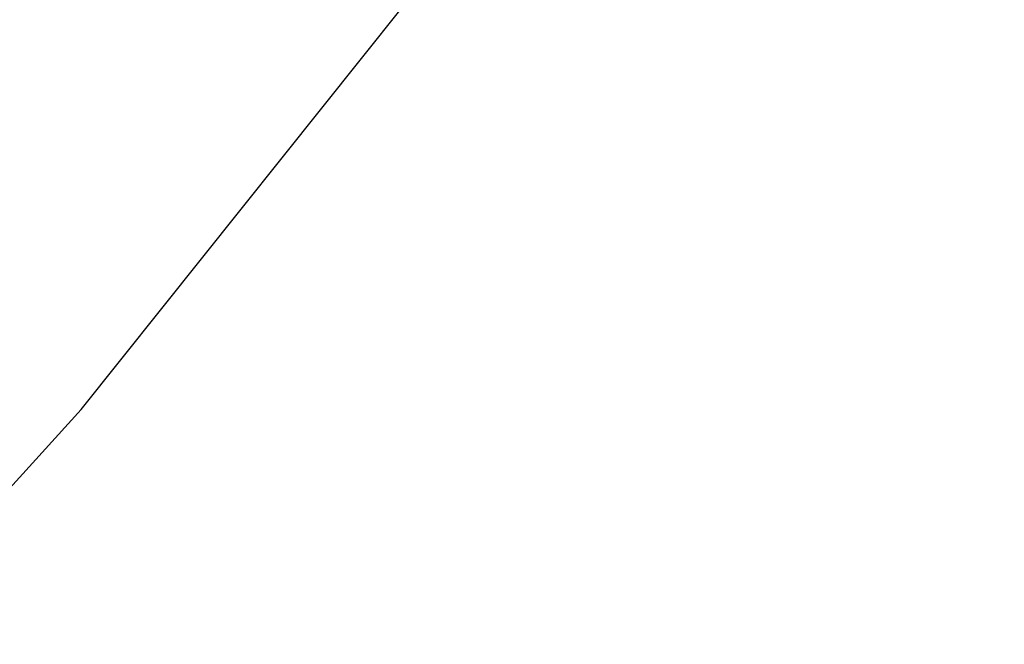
# Paper-space layout '_Isométrica' of a CAD drawing. Header units: millimetres. Extents: x -968 to -258, y -965 to -50.
# Tile 108 of 147: x -478.43 to -469.18, y -690.53 to -684.66. Entities that reach past the tile are written whole.
import ezdxf

# ---------------------------------------------------------------- set-up
doc = ezdxf.new("R2010")
doc.units = ezdxf.units.MM

psp = doc.layouts.new('_Isométrica')

# ---------------------------------------------------------------- linework, layer by layer
at = {"color": 7, "linetype": 'Continuous', "lineweight": 25, "flags": 128}
psp.add_lwpolyline([(-489.2511, -699.3585), (-485.2521, -695.9679), (-481.4499, -692.2867), (-477.8504, -688.3206), (-474.4592, -684.0758), (-471.2815, -679.5587), (-468.3222, -674.7764), (-465.5858, -669.7363), (-463.0766, -664.4461), (-460.7984, -658.9139), (-458.7548, -653.1483), (-456.9489, -647.1582), (-455.3835, -640.9528), (-454.061, -634.5417), (-452.9834, -627.9348), (-452.1524, -621.1422)], dxfattribs=at)
at = {"color": 7, "linetype": 'Continuous', "lineweight": 25}
psp.add_open_spline([(-806.152, -525.5332), (-805.5378, -527.1209), (-803.7604, -531.7159), (-800.6707, -539.3013), (-796.8237, -548.2715), (-792.788, -557.1996), (-788.5711, -566.0769), (-784.1764, -574.8945), (-779.6085, -583.6436), (-774.872, -592.3155), (-769.9718, -600.9015), (-764.9126, -609.3931), (-759.6996, -617.7817), (-754.3379, -626.0588), (-748.833, -634.2162), (-743.1902, -642.2456), (-737.4151, -650.1391), (-731.5134, -657.8886), (-725.491, -665.4863), (-719.3536, -672.9246), (-713.1073, -680.1959), (-706.7581, -687.2928), (-700.3123, -694.2081), (-693.776, -700.9348), (-687.1556, -707.4659), (-680.4575, -713.7947), (-673.6881, -719.9147), (-666.8539, -725.8195), (-659.9615, -731.5028), (-653.0175, -736.9588), (-646.0285, -742.1816), (-639.0012, -747.1654), (-631.9424, -751.905), (-624.8589, -756.3949), (-617.7575, -760.6302), (-610.6452, -764.606), (-603.529, -768.3176), (-596.4159, -771.7606), (-589.3133, -774.9305), (-582.2284, -777.8235), (-575.1688, -780.4357), (-568.142, -782.7637), (-561.1556, -784.8044), (-554.2174, -786.5549), (-547.3353, -788.0128), (-540.5173, -789.1761), (-533.7716, -790.0433), (-527.1062, -790.6134), (-520.5291, -790.8859), (-514.0484, -790.8608), (-507.6719, -790.5388), (-501.4071, -789.921), (-495.261, -789.0095), (-489.2411, -787.8049), (-483.3513, -786.3151), (-477.6075, -784.5226), (-472.9929, -782.87), (-470.3477, -781.7111), (-469.5182, -781.3477)], degree=3, knots=[0, 0, 0, 0, 0.0096202, 0.0278408, 0.0460594, 0.0642757, 0.0824903, 0.1007034, 0.1189154, 0.1371267, 0.1553377, 0.1735486, 0.1917599, 0.2099719, 0.2281849, 0.2463993, 0.2646155, 0.2828339, 0.3010548, 0.3192787, 0.3375058, 0.3557365, 0.3739712, 0.3922102, 0.4104538, 0.4287023, 0.446956, 0.465215, 0.4834796, 0.5017498, 0.5200255, 0.5383069, 0.5565935, 0.5748851, 0.5931812, 0.6114809, 0.6297833, 0.6480871, 0.6663901, 0.6846902, 0.7029848, 0.7212711, 0.7395455, 0.7578043, 0.7760432, 0.7942576, 0.8124427, 0.8305936, 0.8487057, 0.8667746, 0.8847968, 0.9027695, 0.9206914, 0.9385626, 0.9563847, 0.9741612, 0.9918974, 1, 1, 1, 1], dxfattribs=at)

doc.saveas('drawing.dxf')
